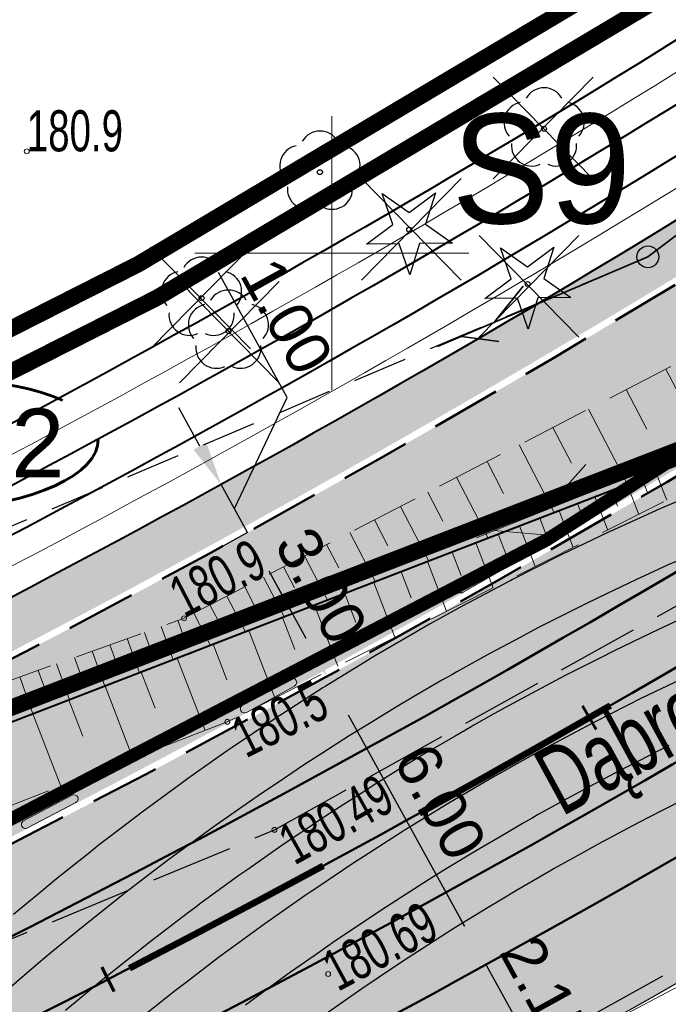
# Model space of a CAD drawing. Header units: metres. Extents: x 7429064 to 7431133, y 5709479 to 5714472.
# Tile 22 of 176: x 7429294 to 7429306, y 5709686 to 5709704. Entities that reach past the tile are written whole.
import ezdxf
from ezdxf.enums import TextEntityAlignment as Align

# ---------------------------------------------------------------- set-up
doc = ezdxf.new("R2010")
doc.units = ezdxf.units.M
for name, pattern in [('1', [0]), ('12', [3, 1, -1, 0, -1]), ('2_BUBZ02', [1.75, 1.25, -0.5]), ('2_KTCR01', [1.5, 1, -0.5]), ('2_KTJZ01', [2, 1.5, -0.5]), ('3_1', [0]), ('3_BUBZ02', [1.75, 1.25, -0.5]), ('3_BUBZ02G', [1.75, 1.25, -0.5]), ('3_KTJZ01', [2, 1.5, -0.5]), ('4_1', [0]), ('4_BUBZ02', [1.75, 1.25, -0.5]), ('4_BUBZ02G', [1.75, 1.25, -0.5]), ('4_SUPW_01', [0]), ('7_1', [0]), ('7_SUPW_01', [0]), ('8_SUPT_01', [0]), ('ACAD_ISO03W100', [30, 12, -18]), ('CENTER2', [1.125, 0.75, -0.125, 0.125, -0.125]), ('DASHED', [19.05, 12.7, -6.35]), ('HIDDEN', [0.375, 0.25, -0.125])]:
    doc.linetypes.add(name, pattern=pattern)
for name, color, linetype, lineweight in [('#proj słupy', 1, 'Continuous', 30), ('#proj. światłowód', 1, '2_KTCR01', 18), ('__AMprojkantech', 20, 'DASHED', 35), ('_D_7_PAS DROGOWY-LINIA ROZGR TEREN INW', 222, 'HIDDEN', 50), ('_D_7_PAS DROGOWY_PODZIAL', 1, 'Continuous', 50), ('_D_7_TEREN NIEZBEDNY DLA OB_BUD', 252, 'HIDDEN', 50), ('_D_8_Wymiary', 7, 'Continuous', 20), ('_D_KN_podzial', 1, 'Continuous', 30), ('_skarpy', 84, 'Continuous', 40), ('_wycinka_ZUDP', 1, 'Continuous', 30), ('BUBZ_L_1', 252, '2_BUBZ02', 18), ('BUBZ_L_1_a', 252, '4_BUBZ02', 18), ('D_1_KOCIE OCZKA', 7, 'Continuous', 50), ('D_1_LINIA_KRAWĘŻNIK_BET_20_30 WYN 12 CM - III', 7, 'Continuous', 50), ('DZIAŁKI_ZRID', 5, 'ACAD_ISO03W100', 60), ('gaPoziome', 7, 'Continuous', 30), ('GMINA_L_0', 252, '12', 35), ('KRAWĘŻNIK BETONOWY 12_25 WYN 0 CM', 250, 'DASHED', 50), ('KRZYZE_L_0', 252, '1', 18), ('KTJZ_L_0', 252, '2_KTJZ01', 30), ('KTUL_E_T_0', 252, 'Continuous', 25), ('RTPW_T_0', 252, 'Continuous', 15), ('RTPW_T_0_a', 252, 'Continuous', 15), ('RTPW_T_1', 252, 'Continuous', 15), ('skarpa', 82, 'ŚLADY', 20), ('SUPT_L_0_a', 252, '8_SUPT_01', 18), ('SUPW_L_0', 252, '4_SUPW_01', 18)]:
    doc.layers.add(name, color=color, linetype=linetype, lineweight=lineweight)
for name, color, linetype in [('_1_Mapa', 7, 'Continuous'), ('_1_X-REFY', 7, 'Continuous'), ('C-DROGI-SYTUACJA-ETYKIETY', 7, 'Continuous'), ('C-TEREN', 7, 'Continuous'), ('zzz.gaHSDomyslna', 7, 'Continuous')]:
    doc.layers.add(name, color=color, linetype=linetype)
doc.layers.add('_Brudnopis', color=22, linetype='Continuous', lineweight=50, plot=False)
doc.layers.add('D_1_LINIA_OBRZEŻE_BET_6x30cm - III', color=24, linetype='Continuous', lineweight=30, transparency=0.3)
for name, color, linetype, lineweight, true_color, transparency in [('D_2_HECZ_CHODNIK_KOSTKA', 7, 'Continuous', 0, 0xf7f588, 0.35), ('D_2_HECZ_JEZDNIA KR3- NOWA KONSTRUKCJA', 7, 'Continuous', 13, 0x99e6ff, 0.3), ('D_2_HECZ_JEZDNIA KR3- NOWA KONSTRUKCJA G4', 7, 'Continuous', 13, 0xbdbdbd, 0.3)]:
    doc.layers.add(name, color=color, linetype=linetype, lineweight=lineweight, true_color=true_color, transparency=transparency)
for name, color, linetype, lineweight, true_color in [('DZIALKA_L_0', 7, '1', 40, 0x008000), ('HECZ DROGI ROWEROWE', 7, 'Continuous', 13, 0xff8a8a), ('OBOP_T_0_a', 7, 'Continuous', 30, 0x008000), ('OBOP_T_1_a', 7, 'Continuous', 30, 0x008000)]:
    doc.layers.add(name, color=color, linetype=linetype, lineweight=lineweight, true_color=true_color)
doc.styles.add('GEO-INFO', font='arial.ttf')
doc.styles.add('major_arial', font='arial.ttf')
doc.linetypes.add('ŚLADY', pattern='A,3.81,[130,ltypeshp.shx,S=6.35,R=0,X=0,Y=0],3.81', length=7.62)
doc.dimstyles.new('major_500', dxfattribs={"dimtxt": 0.8, "dimasz": 0.8, "dimexe": 0.5, "dimexo": 1, "dimgap": 0.3, "dimtad": 1, "dimzin": 1, "dimdsep": 46, "dimtxsty": 'major_arial', "dimcen": 0, "dimse1": 1, "dimse2": 1, "dimaunit": 1, "dimadec": 1, "dimazin": 0, "dimtfac": 1, "dimtix": 1, "dimtmove": 0, "dimatfit": 3, "dimfxl": 2, "dimfxlon": 1, "dimtolj": 1, "dimarcsym": 0})

# ---------------------------------------------------------------- blocks, each defined once
blk = doc.blocks.new('*D52')
at = {"layer": '_D_8_Wymiary', "color": 0, "lineweight": -2, "transparency": 16777216}
for p, q in [((7429298.46, 5709694.904), (7429298.022, 5709694.663)), ((7429298.846, 5709694.204), (7429299.522, 5709692.978)), ((7429299.908, 5709692.277), (7429299.471, 5709692.036))]:
    blk.add_line(p, q, dxfattribs=at)
at = {"layer": '_D_8_Wymiary', "color": 0, "transparency": 16777216}
for points in [[(7429298.963, 5709694.268), (7429298.729, 5709694.139), (7429298.46, 5709694.904)], [(7429299.639, 5709693.042), (7429299.405, 5709692.914), (7429299.908, 5709692.277)]]:
    blk.add_solid(points, dxfattribs=at)
at = {"layer": 'Defpoints', "color": 0, "transparency": 16777216}
for p in [(7429298.533, 5709694.945), (7429300.207, 5709692.442), (7429299.908, 5709692.277)]:
    blk.add_point(p, dxfattribs=at)
at = {"layer": '_D_8_Wymiary', "color": 0, "transparency": 16777216, "insert": (7429299.805, 5709693.933), "char_height": 0.8, "attachment_point": 5, "rotation": 298.8745, "style": 'major_arial'}
blk.add_mtext('\\A1;3.00', dxfattribs=at)
blk = doc.blocks.new('*D53')
at = {"layer": '_D_8_Wymiary', "color": 0, "lineweight": -2, "transparency": 16777216}
for p, q in [((7429299.908, 5709692.277), (7429299.471, 5709692.036)), ((7429300.295, 5709691.577), (7429302.419, 5709687.724)), ((7429302.806, 5709687.024), (7429302.368, 5709686.782))]:
    blk.add_line(p, q, dxfattribs=at)
at = {"layer": '_D_8_Wymiary', "color": 0, "transparency": 16777216}
for points in [[(7429300.411, 5709691.641), (7429300.178, 5709691.512), (7429299.908, 5709692.277)], [(7429302.536, 5709687.789), (7429302.302, 5709687.66), (7429302.806, 5709687.024)]]:
    blk.add_solid(points, dxfattribs=at)
at = {"layer": 'Defpoints', "color": 0, "transparency": 16777216}
for p in [(7429300.207, 5709692.442), (7429303.344, 5709687.321), (7429302.806, 5709687.024)]:
    blk.add_point(p, dxfattribs=at)
at = {"layer": '_D_8_Wymiary', "color": 0, "transparency": 16777216, "insert": (7429301.977, 5709689.993), "char_height": 0.8, "attachment_point": 5, "rotation": 298.8745, "style": 'major_arial'}
blk.add_mtext('\\A1;6.00', dxfattribs=at)
blk = doc.blocks.new('*D54')
at = {"layer": '_D_8_Wymiary', "color": 0, "lineweight": -2, "transparency": 16777216}
for p, q in [((7429302.419, 5709687.724), (7429302.033, 5709688.425)), ((7429302.806, 5709687.024), (7429302.368, 5709686.782)), ((7429302.806, 5709687.024), (7429303.771, 5709685.272)), ((7429303.771, 5709685.272), (7429303.334, 5709685.031)), ((7429304.158, 5709684.572), (7429304.544, 5709683.871))]:
    blk.add_line(p, q, dxfattribs=at)
at = {"layer": '_D_8_Wymiary', "color": 0, "transparency": 16777216}
for points in [[(7429302.536, 5709687.789), (7429302.302, 5709687.66), (7429302.806, 5709687.024)], [(7429304.275, 5709684.636), (7429304.041, 5709684.507), (7429303.771, 5709685.272)]]:
    blk.add_solid(points, dxfattribs=at)
at = {"layer": 'Defpoints', "color": 0, "transparency": 16777216}
for p in [(7429303.344, 5709687.321), (7429304.163, 5709685.488), (7429303.771, 5709685.272)]:
    blk.add_point(p, dxfattribs=at)
at = {"layer": '_D_8_Wymiary', "color": 0, "transparency": 16777216, "insert": (7429303.909, 5709686.49), "char_height": 0.8, "attachment_point": 5, "rotation": 298.8745, "style": 'major_arial'}
blk.add_mtext('\\A1;2.15', dxfattribs=at)
blk = doc.blocks.new('A$C59100B2D')
at = {"layer": '_wycinka_ZUDP'}
for points in [[(0.701, -0.713), (-0.701, 0.713)], [(-0.7, -0.713), (0.701, 0.713)]]:
    blk.add_lwpolyline(points, dxfattribs=at)
blk = doc.blocks.new('*D87')
at = {"layer": '_D_8_Wymiary', "color": 0, "lineweight": -2, "transparency": 16777216}
for p, q in [((7429299.182, 5709697.371), (7429297.926, 5709699.648)), ((7429298.218, 5709695.342), (7429299.182, 5709697.371)), ((7429297.591, 5709696.481), (7429297.204, 5709697.181)), ((7429297.977, 5709695.78), (7429298.415, 5709696.022)), ((7429298.46, 5709694.904), (7429297.977, 5709695.78)), ((7429298.46, 5709694.904), (7429297.977, 5709695.78)), ((7429298.46, 5709694.904), (7429298.022, 5709694.663)), ((7429298.846, 5709694.204), (7429299.232, 5709693.503))]:
    blk.add_line(p, q, dxfattribs=at)
at = {"layer": '_D_8_Wymiary', "color": 0, "transparency": 16777216}
for points in [[(7429297.707, 5709696.545), (7429297.474, 5709696.416), (7429297.977, 5709695.78)], [(7429298.963, 5709694.268), (7429298.729, 5709694.139), (7429298.46, 5709694.904)]]:
    blk.add_solid(points, dxfattribs=at)
at = {"layer": 'Defpoints', "color": 0, "transparency": 16777216}
for p in [(7429297.929, 5709695.754), (7429297.977, 5709695.78), (7429298.533, 5709694.945)]:
    blk.add_point(p, dxfattribs=at)
at = {"layer": '_D_8_Wymiary', "color": 0, "transparency": 16777216, "insert": (7429299.174, 5709698.852), "char_height": 0.8, "attachment_point": 5, "rotation": 298.8745, "style": 'major_arial'}
blk.add_mtext('\\A1;1.00', dxfattribs=at)
blk = doc.blocks.new('3_RTPW01')
at = {"linetype": 'Continuous'}
blk.add_circle((0, 0), 0.045, dxfattribs=at)
blk = doc.blocks.new('3_RTPW02')
at = {"linetype": 'Continuous'}
blk.add_circle((0, 0), 0.045, dxfattribs=at)
blk = doc.blocks.new('4_OBOP02_01')
at = {"linetype": 'Continuous'}
blk.add_circle((0, 0), 0.045, dxfattribs=at)
for centre, start, end in [((0, 0.375), 30.1401, 149.8599), ((-0.357, 0.116), 102.1445, 221.86), ((0.357, 0.116), 318.14, 77.8555), ((-0.22, -0.303), 174.1482, 293.8542), ((0.22, -0.303), 246.1458, 5.8518)]:
    blk.add_arc(centre, 0.375, start, end, dxfattribs=at)
blk = doc.blocks.new('4_OBOP01_01')
at = {"linetype": 'Continuous'}
for p, q in [((-0.3012, 0.09375), (-0.4937, 0.6621)), ((-0.4937, 0.6621), (-0.0039, 0.31545)), ((-0.0039, 0.31545), (0.4771, 0.67415)), ((0.4771, 0.67415), (0.2988, 0.1012)), ((-0.78225, -0.26495), (-0.3012, 0.09375)), ((0.2988, 0.1012), (0.7886, -0.24545)), ((-0.18225, -0.2575), (-0.78225, -0.26495)), ((0.01025, -0.82585), (-0.18225, -0.2575)), ((0.1886, -0.2529), (0.01025, -0.82585)), ((0.7886, -0.24545), (0.1886, -0.2529))]:
    blk.add_line(p, q, dxfattribs=at)
blk.add_circle((0, 0), 0.045, dxfattribs=at)
blk = doc.blocks.new('4_RTPW01')
at = {"linetype": 'Continuous'}
blk.add_circle((0, 0), 0.045, dxfattribs=at)
blk = doc.blocks.new('X-ref_MDCP_Szara')
at = {"layer": 'BUBZ_L_1', "linetype": '3_BUBZ02'}
for p, q in [((7429310.74, 5709697.83), (7429298.09, 5709691.45)), ((7429298.09, 5709691.45), (7429284.33, 5709686.14))]:
    blk.add_line(p, q, dxfattribs=at)
at = {"layer": 'BUBZ_L_1', "linetype": '3_BUBZ02G'}
blk.add_line((7429284.02, 5709687.53), (7429307.84, 5709696.73), dxfattribs=at)
at = {"layer": 'BUBZ_L_1', "linetype": '3_1'}
for p, q in [((7429305.919, 5709695.988), (7429306.11, 5709695.495)), ((7429305.386, 5709695.782), (7429305.597, 5709695.236)), ((7429305.659, 5709695.888), (7429305.76, 5709695.628)), ((7429305.099, 5709695.671), (7429305.21, 5709695.384)), ((7429304.479, 5709695.432), (7429304.602, 5709695.114)), ((7429304.797, 5709695.555), (7429305.031, 5709694.95)), ((7429304.145, 5709695.303), (7429304.403, 5709694.634)), ((7429303.423, 5709695.024), (7429303.709, 5709694.284)), ((7429303.793, 5709695.167), (7429303.929, 5709694.815)), ((7429303.034, 5709694.874), (7429303.184, 5709694.484)), ((7429302.624, 5709694.715), (7429302.941, 5709693.896)), ((7429302.193, 5709694.549), (7429302.36, 5709694.118)), ((7429301.74, 5709694.374), (7429302.09, 5709693.467)), ((7429301.263, 5709694.19), (7429301.447, 5709693.713)), ((7429300.762, 5709693.996), (7429301.149, 5709692.993)), ((7429300.234, 5709693.792), (7429300.438, 5709693.265)), ((7429299.679, 5709693.578), (7429300.108, 5709692.468)), ((7429299.095, 5709693.352), (7429299.32, 5709692.768)), ((7429298.48, 5709693.115), (7429298.955, 5709691.886)), ((7429297.834, 5709692.865), (7429298.084, 5709692.219)), ((7429297.175, 5709692.611), (7429297.684, 5709691.293)), ((7429296.517, 5709692.357), (7429296.771, 5709691.698)), ((7429295.858, 5709692.102), (7429296.367, 5709690.785)), ((7429295.2, 5709691.848), (7429295.454, 5709691.189)), ((7429294.541, 5709691.594), (7429295.05, 5709690.277))]:
    blk.add_line(p, q, dxfattribs=at)
at = {"layer": 'BUBZ_L_1_a', "linetype": '4_BUBZ02G'}
for p, q in [((7429297.3, 5709693.34), (7429309.58, 5709699.69)), ((7429283.8, 5709688.52), (7429297.3, 5709693.34))]:
    blk.add_line(p, q, dxfattribs=at)
at = {"layer": 'BUBZ_L_1_a', "linetype": '4_1'}
for p, q in [((7429306.095, 5709697.888), (7429306.884, 5709696.361)), ((7429305.371, 5709697.513), (7429305.745, 5709696.79)), ((7429304.684, 5709697.158), (7429305.394, 5709695.785)), ((7429304.033, 5709696.822), (7429304.37, 5709696.171)), ((7429303.416, 5709696.503), (7429304.055, 5709695.268)), ((7429302.831, 5709696.2), (7429303.133, 5709695.614)), ((7429302.275, 5709695.913), (7429302.85, 5709694.803)), ((7429301.749, 5709695.641), (7429302.021, 5709695.114)), ((7429301.25, 5709695.382), (7429301.766, 5709694.384)), ((7429300.776, 5709695.138), (7429301.021, 5709694.664)), ((7429300.328, 5709694.906), (7429300.792, 5709694.008)), ((7429299.902, 5709694.685), (7429300.122, 5709694.26)), ((7429299.498, 5709694.477), (7429299.916, 5709693.669)), ((7429299.115, 5709694.279), (7429299.313, 5709693.896)), ((7429298.752, 5709694.091), (7429299.128, 5709693.365)), ((7429298.408, 5709693.913), (7429298.586, 5709693.569)), ((7429298.082, 5709693.744), (7429298.419, 5709693.091)), ((7429297.479, 5709693.432), (7429297.782, 5709692.845)), ((7429297.772, 5709693.584), (7429297.932, 5709693.275)), ((7429297.189, 5709693.3), (7429297.296, 5709693)), ((7429296.576, 5709693.081), (7429296.686, 5709692.773)), ((7429296.884, 5709693.192), (7429297.102, 5709692.582)), ((7429296.263, 5709692.97), (7429296.486, 5709692.345)), ((7429295.626, 5709692.742), (7429295.855, 5709692.101)), ((7429295.947, 5709692.857), (7429296.06, 5709692.54)), ((7429294.972, 5709692.509), (7429295.207, 5709691.851)), ((7429295.301, 5709692.626), (7429295.417, 5709692.301)), ((7429294.639, 5709692.39), (7429294.758, 5709692.056)), ((7429294.301, 5709692.269), (7429294.542, 5709691.594))]:
    blk.add_line(p, q, dxfattribs=at)
at = {"layer": 'BUBZ_L_1_a', "linetype": '4_BUBZ02'}
blk.add_line((7429284.02, 5709687.53), (7429307.84, 5709696.73), dxfattribs=at)
at = {"layer": 'DZIALKA_L_0', "linetype": '1'}
blk.add_line((7429307.84, 5709696.73), (7429130.469, 5709628.223), dxfattribs=at)
at = {"layer": 'GMINA_L_0', "linetype": '12'}
blk.add_line((7429100.731, 5709616.737), (7429307.84, 5709696.73), dxfattribs=at)
at = {"layer": 'KRZYZE_L_0', "linetype": '1'}
for p, q in [((7429300, 5709697.5), (7429300, 5709702.5)), ((7429297.5, 5709700), (7429302.5, 5709700))]:
    blk.add_line(p, q, dxfattribs=at)
at = {"layer": 'KTJZ_L_0', "linetype": '3_KTJZ01'}
for p, q in [((7429298.95, 5709689.48), (7429311.67, 5709696.57)), ((7429314.78, 5709691.65), (7429301.05, 5709684.05)), ((7429285.66, 5709683.98), (7429298.95, 5709689.48))]:
    blk.add_line(p, q, dxfattribs=at)
at = {"layer": 'SUPT_L_0_a', "linetype": '8_SUPT_01'}
for p, q in [((7429302.636, 5709694.809), (7429307.278, 5709696.667)), ((7429303.889, 5709695.311), (7429304.632, 5709696.147)), ((7429302.961, 5709694.939), (7429304.075, 5709694.847))]:
    blk.add_line(p, q, dxfattribs=at)
at = {"layer": 'SUPW_L_0', "linetype": '7_SUPW_01'}
blk.add_line((7429301.73, 5709684.21), (7429311.72, 5709689.46), dxfattribs=at)
at = {"layer": 'SUPW_L_0', "linetype": '7_1'}
blk.add_line((7429301.73, 5709684.21), (7429311.72, 5709689.46), dxfattribs=at)
at = {"layer": 'OBOP_T_0_a'}
for p in [(7429301.41, 5709700.43), (7429303.57, 5709699.44)]:
    blk.add_blockref('4_OBOP01_01', p, dxfattribs=at)
at = {"layer": 'OBOP_T_1_a'}
for p in [(7429303.87, 5709702.27), (7429299.78, 5709701.48), (7429297.62, 5709699.18), (7429298.11, 5709698.58)]:
    blk.add_blockref('4_OBOP02_01', p, dxfattribs=at)
at = {"layer": 'RTPW_T_0'}
blk.add_blockref('3_RTPW01', (7429298.09, 5709691.45), dxfattribs=at)
at = {"layer": 'RTPW_T_0_a'}
for p in [(7429294.43, 5709701.86), (7429297.3, 5709693.34)]:
    blk.add_blockref('4_RTPW01', p, dxfattribs=at)
at = {"layer": 'RTPW_T_1'}
for p in [(7429298.95, 5709689.48), (7429299.93, 5709686.85)]:
    blk.add_blockref('3_RTPW02', p, dxfattribs=at)
at = {"layer": 'KTUL_E_T_0', "width": 0.7}
blk.add_text('Dąbrowska', height=1.25, rotation=28.6105, dxfattribs=at).set_placement((7429306.538, 5709691.528), align=Align.MIDDLE)
at = {"layer": 'RTPW_T_0', "width": 0.7}
blk.add_text('180.5', height=0.75, rotation=26.764, dxfattribs=at).set_placement((7429298.09, 5709691.45), align=Align.TOP_LEFT)
at = {"layer": 'RTPW_T_0_a', "width": 0.7}
blk.add_text('180.9', height=0.75, dxfattribs=at).set_placement((7429294.43, 5709701.86))
blk.add_text('180.9', height=0.75, rotation=27.3435, dxfattribs=at).set_placement((7429297.3, 5709693.34))
at = {"layer": 'RTPW_T_1', "width": 0.7}
blk.add_text('180.49', height=0.75, rotation=29.1348, dxfattribs=at).set_placement((7429298.95, 5709689.48), align=Align.TOP_LEFT)
blk.add_text('180.69', height=0.75, rotation=28.2754, dxfattribs=at).set_placement((7429299.93, 5709686.85), align=Align.MIDDLE_LEFT)
blk = doc.blocks.new('#LEWO')
at = {"layer": '__AMprojkantech', "linetype": '1'}
for p, q in [((-2.31, 0.414), (-3.074, 0.002)), ((-0.005, 0.005), (-4.177, 0.018)), ((-3.116, -0.339), (-3.744, 0.033))]:
    blk.add_line(p, q, dxfattribs=at)
blk = doc.blocks.new('#PRAWO')
at = {"layer": '__AMprojkantech', "linetype": '1'}
for p, q in [((3.153, 1.559, 0.002), (3.783, 1.189, 0.002)), ((0.045, 1.201, 0.002), (4.216, 1.206, 0.002)), ((2.351, 0.802, 0.002), (3.113, 1.217, 0.002))]:
    blk.add_line(p, q, dxfattribs=at)
blk = doc.blocks.new('X-ref_Oświetlenie i teletechnika')
at = {"layer": '#proj słupy', "linetype": '1', "lineweight": 30}
blk.add_circle((7429305.765, 5709699.935), 0.2, dxfattribs=at)
at = {"layer": '#proj. światłowód', "lineweight": 30, "flags": 128}
blk.add_lwpolyline([(7429617.95, 5709967.85), (7429611.163, 5709956.371), (7429573.165, 5709923.859), (7429535.247, 5709891.397), (7429497.339, 5709858.957), (7429459.29, 5709826.673), (7429421.225, 5709794.375), (7429383.144, 5709762.063), (7429345.12, 5709729.801), (7429305.765, 5709699.935), (7429266.407, 5709683.285), (7429226.48, 5709664.88)], dxfattribs=at)
at = {"layer": '#proj słupy', "lineweight": 30}
for name, p, rotation in [('#PRAWO', (7429306.456, 5709698.951, -0.002), 37.23057157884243), ('#LEWO', (7429305.772, 5709699.935), 23.26027053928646)]:
    blk.add_blockref(name, p, dxfattribs=dict(at, rotation=rotation))
at = {"layer": '#proj słupy', "color": 0, "linetype": 'Continuous', "lineweight": 40, "insert": (7429302.186, 5709702.546), "char_height": 2, "attachment_point": 1}
blk.add_mtext_dynamic_manual_height_columns('S9', width=2.28781, gutter_width=1, heights=[0], dxfattribs=at)
blk = doc.blocks.new('*U273')
at = {"layer": 'zzz.gaHSDomyslna', "color": 140}
for points in [[(16.095, 8.047, 0.12, 0.12, 0.004545), (19.579, 10.013, 0.12, 0.12, 0)], [(10.804, 5.219, 0.12, 0.12, 0.004545), (14.34, 7.089, 0.12, 0.12, 0)]]:
    blk.add_lwpolyline(points, format="xyseb", dxfattribs=at)
blk = doc.blocks.new('*U212')
at = {"layer": 'zzz.gaHSDomyslna', "color": 140}
blk.add_lwpolyline([(0, 0, 0.24, 0.24, 0.067069), (48.758, 31.23, 0.24, 0.24, 0), (144.584, 112.538, 0.24, 0.24, 0)], format="xyseb", dxfattribs=at)
blk = doc.blocks.new('spearator')
at = {"layer": 'D_1_KOCIE OCZKA'}
h = blk.add_hatch(color=12, dxfattribs=at)
h.dxf.hatch_style = 1
edge = h.paths.add_edge_path()
edge.add_line((7429810.877, 5710121.625), (7429811.641, 5710122.271))
edge.add_arc((7429811.592, 5710122.328), 0.075, 310.2315, 490.2315)
edge.add_line((7429811.544, 5710122.386), (7429810.781, 5710121.74))
edge.add_arc((7429810.829, 5710121.683), 0.075, 130.2315, 310.2315)
at = {"layer": 'D_1_KOCIE OCZKA', "lineweight": 18, "flags": 128}
blk.add_lwpolyline([(7429810.877, 5710121.625), (7429811.641, 5710122.271, 1), (7429811.544, 5710122.386), (7429810.781, 5710121.74, 1)], format="xyb", close=True, dxfattribs=at)
blk = doc.blocks.new('X-ref_SOR')
at = {"layer": 'D_1_KOCIE OCZKA'}
for p, rotation in [((-883388.062, 1384563.066), 349.9443754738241), ((-984540.398, 1584780.151), 348.5727613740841), ((-1070120.868, 1764120.093), 347.357719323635)]:
    blk.add_blockref('spearator', p, dxfattribs=dict(at, rotation=rotation))
at = {"layer": 'gaPoziome'}
for name, p in [('*U212', (7429286.754, 5709685.827)), ('*U273', (7429285.501, 5709681.735))]:
    blk.add_blockref(name, p, dxfattribs=at)
blk = doc.blocks.new('x-ref_warstwice')
at = {"layer": 'C-TEREN', "color": 46, "linetype": 'Continuous', "lineweight": 30}
for p, q in [((7429306.858, 5709695.709, 180.7), (7429306.056, 5709695.365, 180.7)), ((7429305.905, 5709695.299, 180.7), (7429305.626, 5709695.175, 180.7)), ((7429305.942, 5709695.316, 180.7), (7429305.905, 5709695.299, 180.7)), ((7429306.056, 5709695.365, 180.7), (7429305.942, 5709695.316, 180.7)), ((7429305.626, 5709695.175, 180.7), (7429305.088, 5709694.928, 180.7)), ((7429305.037, 5709694.905, 180.7), (7429304.196, 5709694.502, 180.7)), ((7429305.088, 5709694.928, 180.7), (7429305.037, 5709694.905, 180.7)), ((7429304.196, 5709694.502, 180.7), (7429304.144, 5709694.477, 180.7)), ((7429304.144, 5709694.477, 180.7), (7429303.296, 5709694.049, 180.7)), ((7429303.228, 5709694.014, 180.7), (7429302.39, 5709693.568, 180.7)), ((7429303.262, 5709694.031, 180.7), (7429303.228, 5709694.014, 180.7)), ((7429303.296, 5709694.049, 180.7), (7429303.262, 5709694.031, 180.7)), ((7429302.373, 5709693.559, 180.7), (7429301.789, 5709693.236, 180.7)), ((7429302.39, 5709693.568, 180.7), (7429302.373, 5709693.559, 180.7)), ((7429301.782, 5709693.232, 180.7), (7429301.528, 5709693.088, 180.7)), ((7429301.789, 5709693.236, 180.7), (7429301.782, 5709693.232, 180.7)), ((7429301.528, 5709693.088, 180.7), (7429300.705, 5709692.605, 180.7)), ((7429300.676, 5709692.589, 180.7), (7429299.875, 5709692.097, 180.7)), ((7429300.705, 5709692.605, 180.7), (7429300.676, 5709692.589, 180.7)), ((7429299.834, 5709692.072, 180.7), (7429299.061, 5709691.575, 180.7)), ((7429299.875, 5709692.097, 180.7), (7429299.834, 5709692.072, 180.7)), ((7429298.94, 5709691.496, 180.7), (7429298.178, 5709690.984, 180.7)), ((7429299.002, 5709691.537, 180.7), (7429298.94, 5709691.496, 180.7)), ((7429299.061, 5709691.575, 180.7), (7429299.002, 5709691.537, 180.7)), ((7429298.09, 5709690.922, 180.7), (7429297.364, 5709690.412, 180.7)), ((7429298.178, 5709690.984, 180.7), (7429298.09, 5709690.922, 180.7)), ((7429297.364, 5709690.412, 180.7), (7429297.241, 5709690.322, 180.7)), ((7429297.241, 5709690.322, 180.7), (7429296.558, 5709689.821, 180.7)), ((7429296.558, 5709689.821, 180.7), (7429295.95, 5709689.356, 180.7)), ((7429295.95, 5709689.356, 180.7), (7429295.76, 5709689.212, 180.7)), ((7429295.76, 5709689.212, 180.7), (7429295.548, 5709689.044, 180.7)), ((7429295.548, 5709689.044, 180.7), (7429294.97, 5709688.583, 180.7)), ((7429294.97, 5709688.583, 180.7), (7429294.703, 5709688.363, 180.7)), ((7429294.703, 5709688.363, 180.7), (7429294.188, 5709687.936, 180.7))]:
    blk.add_line(p, q, dxfattribs=at)
at = {"layer": 'C-TEREN', "color": 42, "linetype": 'HIDDEN', "lineweight": 25, "ltscale": 10}
for points, elevation in [([(7429306.309, 5709694.391), (7429306.134, 5709694.313), (7429305.796, 5709694.158), (7429305.543, 5709694.042), (7429305.007, 5709693.785), (7429304.646, 5709693.612), (7429304.097, 5709693.335), (7429303.759, 5709693.164), (7429303.434, 5709692.991), (7429302.883, 5709692.699), (7429302.664, 5709692.577), (7429302.28, 5709692.365), (7429302.185, 5709692.311), (7429302.018, 5709692.216), (7429301.476, 5709691.898), (7429301.162, 5709691.715), (7429300.637, 5709691.392), (7429300.316, 5709691.196), (7429299.813, 5709690.873), (7429299.479, 5709690.658), (7429299.131, 5709690.425), (7429298.652, 5709690.103), (7429298.277, 5709689.84), (7429297.833, 5709689.529), (7429297.425, 5709689.23), (7429297.023, 5709688.936), (7429296.666, 5709688.663), (7429296.222, 5709688.325), (7429295.725, 5709687.931), (7429295.428, 5709687.694), (7429294.877, 5709687.24), (7429294.642, 5709687.045), (7429294.029, 5709686.519)], 180.72), ([(7429306.504, 5709693.389), (7429306.048, 5709693.179), (7429305.819, 5709693.069), (7429305.147, 5709692.746), (7429304.898, 5709692.621), (7429304.257, 5709692.296), (7429303.64, 5709691.969), (7429303.377, 5709691.829), (7429302.955, 5709691.595), (7429302.771, 5709691.493), (7429302.587, 5709691.389), (7429302.507, 5709691.344), (7429302.248, 5709691.192), (7429301.648, 5709690.84), (7429301.399, 5709690.688), (7429300.798, 5709690.319), (7429300.566, 5709690.17), (7429299.957, 5709689.78), (7429299.321, 5709689.354), (7429299.126, 5709689.222), (7429298.464, 5709688.759), (7429298.303, 5709688.646), (7429297.609, 5709688.139), (7429297.489, 5709688.051), (7429297.382, 5709687.97), (7429296.683, 5709687.437), (7429295.902, 5709686.818), (7429295.885, 5709686.805), (7429295.67, 5709686.627), (7429295.135, 5709686.186)], 180.74), ([(7429306.48, 5709692.28), (7429305.648, 5709691.881), (7429304.789, 5709691.447), (7429304.754, 5709691.429), (7429303.896, 5709690.973), (7429303.87, 5709690.959), (7429303.853, 5709690.95), (7429303.262, 5709690.622), (7429303.255, 5709690.618), (7429302.997, 5709690.472), (7429302.974, 5709690.458), (7429302.133, 5709689.966), (7429301.32, 5709689.468), (7429301.279, 5709689.443), (7429300.495, 5709688.94), (7429300.435, 5709688.901), (7429299.684, 5709688.398), (7429299.599, 5709688.341), (7429299.509, 5709688.279), (7429298.773, 5709687.763), (7429298.106, 5709687.276), (7429297.955, 5709687.166), (7429297.337, 5709686.696), (7429297.145, 5709686.55), (7429296.582, 5709686.104)], 180.76), ([(7429306.15, 5709691.016), (7429305.594, 5709690.735), (7429305.252, 5709690.562), (7429304.691, 5709690.263), (7429304.364, 5709690.089), (7429304.142, 5709689.966), (7429303.753, 5709689.751), (7429303.656, 5709689.696), (7429303.486, 5709689.6), (7429303.17, 5709689.414), (7429302.619, 5709689.092), (7429302.086, 5709688.766), (7429301.761, 5709688.567), (7429301.251, 5709688.239), (7429300.912, 5709688.023), (7429300.431, 5709687.7), (7429300.073, 5709687.461), (7429299.692, 5709687.195), (7429299.242, 5709686.88), (7429298.835, 5709686.583), (7429298.42, 5709686.281)], 180.78)]:
    blk.add_lwpolyline(points, dxfattribs=dict(at, elevation=elevation))
at = {"layer": 'C-TEREN', "color": 46, "linetype": 'Continuous', "lineweight": 30, "elevation": 180.8}
blk.add_lwpolyline([(7429306.399, 5709690.023), (7429305.749, 5709689.694), (7429305.486, 5709689.554), (7429304.858, 5709689.22), (7429304.43, 5709688.983), (7429304.243, 5709688.879), (7429304.057, 5709688.774), (7429303.976, 5709688.728), (7429303.366, 5709688.371), (7429303.105, 5709688.218), (7429302.852, 5709688.063), (7429302.243, 5709687.69), (7429302.007, 5709687.539), (7429301.39, 5709687.144), (7429301.178, 5709687.002), (7429300.547, 5709686.58), (7429299.876, 5709686.112)], dxfattribs=at)
blk = doc.blocks.new('AeccTickLine')
at = {"color": 0, "linetype": 'ByBlock', "lineweight": -2}
blk.add_line((0, 1), (0, -1), dxfattribs=at)
blk = doc.blocks.new('OŚ_Dąbrowskiego_1')
at = {"layer": '_D_8_Wymiary', "color": 1, "linetype": 'CENTER2', "lineweight": 35, "flags": 128}
blk.add_lwpolyline([(7429230.998, 5709660.664), (7429273.145, 5709676.622, 0.085629), (7429337.582, 5709714.618), (7429502.301, 5709854.381), (7429714.669, 5710036.139), (7429868.111, 5710165.952)], format="xyb", dxfattribs=at)
at = {"layer": 'C-DROGI-SYTUACJA-ETYKIETY', "color": 7, "linetype": 'Continuous', "lineweight": 60, "xscale": 0.25, "yscale": 0.25, "zscale": 0.25}
for p, rotation in [((7429304.698, 5709691.528), 29.83523097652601), ((7429295.913, 5709686.751), 27.23087736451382)]:
    blk.add_blockref('AeccTickLine', p, dxfattribs=dict(at, rotation=rotation))

msp = doc.modelspace()

# ---------------------------------------------------------------- hatches: boundary and pattern name
at = {"layer": 'D_2_HECZ_CHODNIK_KOSTKA', "transparency": 33554585}
h = msp.add_hatch(color=256, dxfattribs=at)
h.dxf.hatch_style = 1
edge = h.paths.add_edge_path()
edge.add_line((7429397.755, 5709761.543), (7429398.682, 5709762.329))
edge.add_arc((7429400.893, 5709757.845), 5, 116.2446, 130.3144)
edge.add_line((7429397.658, 5709761.657), (7429354.505, 5709725.042))
edge.add_line((7429354.505, 5709725.042), (7429339.523, 5709712.33))
edge.add_arc((7429194.822, 5709882.942), 223.711, 294.66533, 310.3021, ccw=False)
edge.add_arc((7429290.685, 5709674.19), 6, 114.6653, 169.481)
edge.add_line((7429284.786, 5709675.285), (7429285.343, 5709675.497))
edge.add_arc((7429290.685, 5709674.19), 5.5, 114.6653, 166.2461, ccw=False)
edge.add_line((7429288.39, 5709679.188), (7429288.635, 5709678.64))
edge.add_arc((7429290.685, 5709674.19), 4.9, 114.7369, 161.2456)
edge.add_line((7429286.045, 5709675.765), (7429287.318, 5709676.25))
edge.add_line((7429287.318, 5709676.25), (7429289.254, 5709677.949))
edge.add_arc((7429195.246, 5709882.369), 225, 294.69669, 310.31443)
edge.add_line((7429340.817, 5709710.805), (7429355.799, 5709723.517))
edge.add_line((7429355.799, 5709723.517), (7429398.725, 5709759.94))
edge.add_line((7429398.725, 5709759.94), (7429403.432, 5709761.977))
edge.add_arc((7429400.893, 5709757.845), 4.85, 58.4217, 130.3144)
at = {"layer": 'D_2_HECZ_JEZDNIA KR3- NOWA KONSTRUKCJA'}
h = msp.add_hatch(color=256, dxfattribs=at)
h.dxf.hatch_style = 1
edge = h.paths.add_edge_path()
edge.add_arc((7429610.557, 5709990.469), 30, 310.559, 314.2935)
edge.add_arc((7429610.557, 5709990.469), 30, 314.2935, 325.3941)
edge.add_line((7429635.249, 5709973.431), (7429635.899, 5709972.672))
edge.add_line((7429635.899, 5709972.672), (7429667.702, 5709999.89))
edge.add_line((7429667.702, 5709999.89), (7429675.246, 5710006.347))
edge.add_line((7429675.246, 5710006.347), (7429712.724, 5710038.423))
edge.add_line((7429712.724, 5710038.423), (7429823.828, 5710132.378))
edge.add_line((7429823.828, 5710132.378), (7429834.316, 5710141.377))
edge.add_line((7429834.316, 5710141.377), (7429846.156, 5710151.524))
edge.add_line((7429846.156, 5710151.524), (7429850.099, 5710146.734))
edge.add_line((7429850.099, 5710146.734), (7429838.187, 5710136.85))
edge.add_line((7429838.187, 5710136.85), (7429827.698, 5710127.833))
edge.add_line((7429827.698, 5710127.833), (7429716.613, 5710033.854))
edge.add_line((7429716.613, 5710033.854), (7429633.474, 5709962.699))
edge.add_arc((7429636.726, 5709958.9), 5, 130.559, 193.2571)
edge.add_line((7429631.859, 5709957.753), (7429636.051, 5709939.958))
edge.add_line((7429636.051, 5709939.958), (7429630.653, 5709938.888))
edge.add_line((7429630.653, 5709938.888), (7429629.491, 5709943.821))
edge.add_arc((7429623.651, 5709942.445), 6, 13.2571, 130.559)
edge.add_line((7429619.749, 5709947.003), (7429619.729, 5709946.986))
edge.add_line((7429619.729, 5709946.986), (7429617.779, 5709949.265))
edge.add_line((7429617.779, 5709949.265), (7429606.383, 5709939.512))
edge.add_line((7429606.383, 5709939.512), (7429594.274, 5709929.149))
edge.add_line((7429594.274, 5709929.149), (7429594.825, 5709928.314))
edge.add_line((7429594.825, 5709928.314), (7429589.708, 5709924.935))
edge.add_arc((7429606.237, 5709899.9), 30, 123.434, 130.559)
edge.add_line((7429586.73, 5709922.692), (7429529.23, 5709873.48))
edge.add_line((7429529.23, 5709873.48), (7429502.179, 5709850.343))
edge.add_line((7429502.179, 5709850.343), (7429339.523, 5709712.33))
edge.add_arc((7429194.822, 5709882.942), 223.711, 294.66533, 310.3021, ccw=False)
edge.add_arc((7429190.304, 5709894.737), 236.317, 290.79615, 294.46753, ccw=False)
edge.add_line((7429274.207, 5709673.816), (7429245.41, 5709663.13))
edge.add_line((7429245.41, 5709663.13), (7429242.106, 5709661.907))
edge.add_line((7429242.106, 5709661.907), (7429240.354, 5709666.717))
edge.add_line((7429240.354, 5709666.717), (7429244.254, 5709668.201))
edge.add_line((7429244.254, 5709668.201), (7429272.082, 5709679.428))
edge.add_arc((7429195.246, 5709882.369), 217, 290.73736, 310.31443)
edge.add_line((7429335.641, 5709716.905), (7429500.355, 5709856.664))
edge.add_line((7429500.355, 5709856.664), (7429629.269, 5709966.997))
edge.add_line((7429629.269, 5709966.997), (7429630.064, 5709967.677))
at = {"layer": 'D_2_HECZ_JEZDNIA KR3- NOWA KONSTRUKCJA G4'}
h = msp.add_hatch(color=256, dxfattribs=at)
h.dxf.hatch_style = 1
edge = h.paths.add_edge_path()
edge.add_line((7429364.863, 5709745.792), (7429431.778, 5709802.569))
edge.add_line((7429431.778, 5709802.569), (7429431.696, 5709803.653))
edge.add_line((7429431.696, 5709803.653), (7429333.053, 5709719.955))
edge.add_arc((7429195.246, 5709882.369), 213, 294.72333, 310.31443, ccw=False)
edge.add_line((7429284.33, 5709688.893), (7429284.698, 5709688.094))
edge.add_arc((7429195.216, 5709882.43), 213.948, 294.72369, 310.31054)
edge.add_line((7429333.625, 5709719.284), (7429364.863, 5709745.792))
at = {"layer": 'HECZ DROGI ROWEROWE'}
h = msp.add_hatch(color=256, dxfattribs=at)
h.dxf.hatch_style = 1
edge = h.paths.add_edge_path()
edge.add_arc((7429796.82, 5710136.433), 20.404, 308.0322, 334.2528)
edge.add_arc((7429835.93, 5710116.897), 23.318, 143.7897, 152.7624, ccw=False)
edge.add_arc((7429839.325, 5710112.767), 28.527, 132.1511, 141.1238, ccw=False)
edge.add_line((7429820.181, 5710133.917), (7429834.124, 5710145.713))
edge.add_arc((7429837.354, 5710141.896), 5, 102.0154, 130.2315, ccw=False)
edge.add_line((7429836.313, 5710146.786), (7429842.063, 5710148.01))
edge.add_line((7429842.063, 5710148.01), (7429845.234, 5710150.73))
edge.add_line((7429845.234, 5710150.73), (7429843.045, 5710150.264))
edge.add_arc((7429842.629, 5710152.22), 2, 169.0596, 282.0154, ccw=False)
edge.add_line((7429840.665, 5710152.6), (7429846.908, 5710184.895))
edge.add_arc((7429848.38, 5710184.61), 1.5, 109.3988, 169.0596, ccw=False)
edge.add_line((7429847.882, 5710186.025), (7429848.854, 5710186.367))
edge.add_line((7429848.854, 5710186.367), (7429847.265, 5710191.424))
edge.add_line((7429847.265, 5710191.424), (7429846.903, 5710192.479))
edge.add_line((7429846.903, 5710192.479), (7429845.675, 5710198.449))
edge.add_arc((7429825.958, 5710195.082), 20.002, -10.9391, 9.6882, ccw=False)
edge.add_line((7429845.597, 5710191.287), (7429839.403, 5710159.242))
edge.add_arc((7429819.766, 5710163.038), 20, 310.2315, 349.0596, ccw=False)
edge.add_line((7429832.684, 5710147.769), (7429817.64, 5710135.042))
edge.add_arc((7429832.495, 5710117.483), 23, 130.2315, 151.7604)
edge.add_arc((7429794.613, 5710137.829), 20, 310.2315, 331.7604, ccw=False)
edge.add_line((7429807.531, 5710122.56), (7429710.78, 5710040.708))
edge.add_line((7429710.78, 5710040.708), (7429674.341, 5710009.522))
edge.add_arc((7429663.288, 5710022.437), 17, 303.434, 310.559, ccw=False)
edge.add_line((7429672.654, 5710008.25), (7429665.175, 5710003.312))
edge.add_arc((7429654.155, 5710020.002), 20, 287.2523, 303.434, ccw=False)
edge.add_line((7429660.087, 5710000.902), (7429655.396, 5709999.445))
edge.add_arc((7429662.069, 5709977.958), 22.5, 107.2523, 130.559)
edge.add_line((7429647.439, 5709995.052), (7429638.424, 5709987.337))
edge.add_arc((7429653.054, 5709970.242), 22.5, 130.559, 144.5953)
edge.add_line((7429634.715, 5709983.278), (7429621.962, 5709965.306))
edge.add_arc((7429606.364, 5709977.009), 19.5, 310.559, 323.1201, ccw=False)
edge.add_line((7429619.043, 5709962.194), (7429498.409, 5709858.948))
edge.add_line((7429498.409, 5709858.948), (7429409.747, 5709783.718))
edge.add_line((7429409.747, 5709783.718), (7429333.7, 5709719.193))
edge.add_arc((7429195.246, 5709882.369), 214, 294.99294, 310.31443, ccw=False)
edge.add_line((7429285.662, 5709688.408), (7429286.787, 5709685.755))
edge.add_arc((7429195.216, 5709882.43), 216.948, 294.96649, 310.31053)
edge.add_line((7429335.566, 5709716.997), (7429500.277, 5709856.756))
edge.add_line((7429500.277, 5709856.756), (7429621.38, 5709960.403))
edge.add_line((7429621.38, 5709960.403), (7429627.625, 5709965.748))
edge.add_line((7429627.625, 5709965.748), (7429629.904, 5709967.698))
edge.add_line((7429629.904, 5709967.698), (7429629.179, 5709968.529))
edge.add_arc((7429630.687, 5709969.843), 2, 144.5953, 221.0823, ccw=False)
edge.add_line((7429629.056, 5709971.002), (7429636.752, 5709981.829))
edge.add_arc((7429653.054, 5709970.242), 20, 130.559, 144.5953, ccw=False)
edge.add_line((7429640.049, 5709985.437), (7429649.631, 5709993.62))
edge.add_arc((7429662.069, 5709977.958), 20, 107.2523, 128.4533, ccw=False)
edge.add_line((7429656.137, 5709997.058), (7429665.185, 5709999.868))
edge.add_line((7429665.185, 5709999.868), (7429673.721, 5710005.504))
edge.add_arc((7429657.258, 5710030.439), 29.88, 303.434, 310.559)
edge.add_line((7429676.687, 5710007.738), (7429712.64, 5710038.509))
edge.add_line((7429712.64, 5710038.509), (7429809.391, 5710120.361))
edge.add_line((7429809.391, 5710120.361), (7429809.391, 5710120.361))

# ---------------------------------------------------------------- linework, layer by layer
at = {"layer": '_Brudnopis', "flags": 128}
for points in [[(7429230.998, 5709660.664), (7429273.145, 5709676.622, 0.085605), (7429337.585, 5709714.618), (7429368.823, 5709741.125), (7429502.301, 5709854.381), (7429714.669, 5710036.139), (7429868.111, 5710165.952)], [(7429230.466, 5709662.067), (7429272.613, 5709678.025, 0.085605), (7429336.614, 5709715.761), (7429367.852, 5709742.269)], [(7429231.529, 5709659.262), (7429273.676, 5709675.219, 0.085605), (7429338.555, 5709713.474), (7429369.793, 5709739.982)]]:
    msp.add_lwpolyline(points, format="xyb", dxfattribs=at)
at = {"layer": '_D_7_PAS DROGOWY-LINIA ROZGR TEREN INW', "ltscale": 10, "const_width": 0.3, "flags": 128}
msp.add_lwpolyline([(7429287.498, 5709689.141), (7429307.71, 5709696.948), (7429435.698, 5709805.84), (7429660.078, 5709996.74), (7429836.288, 5710146.69)], dxfattribs=at)
at = {"layer": '_D_7_PAS DROGOWY_PODZIAL', "ltscale": 0.2, "const_width": 0.3, "flags": 128}
msp.add_lwpolyline([(7429838.788, 5710158.699), (7429835.061, 5710151.867), (7429707.929, 5710044.059), (7429670.336, 5710012.083), (7429661.685, 5710006.163), (7429648.718, 5710002.136), (7429632.935, 5709988.628), (7429615.789, 5709965.397), (7429495.458, 5709862.411), (7429330.756, 5709722.662), (7429319.402, 5709713.684), (7429307.842, 5709705.758), (7429296.806, 5709699.189), (7429282.846, 5709692.117), (7429269.349, 5709686.304), (7429250.2, 5709678.58), (7429239.824, 5709670.46)], dxfattribs=at)
at = {"layer": '_D_7_TEREN NIEZBEDNY DLA OB_BUD', "ltscale": 10, "const_width": 0.3, "flags": 128}
msp.add_lwpolyline([(7429838.642, 5710133.498), (7429838.163, 5710130.983), (7429669.785, 5709988.07), (7429674.221, 5709982.833), (7429665.132, 5709974.906), (7429667.705, 5709971.871), (7429662.832, 5709967.707), (7429665.637, 5709964.494), (7429637.109, 5709939.516), (7429616.438, 5709933.991), (7429410.711, 5709758.425), (7429398.46, 5709756.965), (7429363.725, 5709727.377), (7429364.497, 5709726.485), (7429330.157, 5709696.304), (7429317.553, 5709687.475), (7429303.139, 5709679.24), (7429296.402, 5709677.454), (7429295.854, 5709678.755), (7429285.213, 5709675.171), (7429285.468, 5709665.629), (7429278.469, 5709665.47), (7429278.347, 5709670.061), (7429254.481, 5709660.887), (7429229.937, 5709651.368), (7429224.487, 5709665.833), (7429244.657, 5709675.131), (7429249.847, 5709679.192), (7429269.079, 5709686.95), (7429282.549, 5709692.752), (7429296.468, 5709699.803), (7429307.464, 5709706.348), (7429318.986, 5709714.248), (7429330.313, 5709723.204), (7429495.004, 5709862.943), (7429615.273, 5709965.877), (7429632.42, 5709989.108), (7429648.373, 5710002.762), (7429661.377, 5710006.8), (7429669.911, 5710012.64), (7429707.476, 5710044.593), (7429834.508, 5710152.316), (7429838.121, 5710158.939), (7429844.755, 5710193.28), (7429843.741, 5710206.48), (7429852.314, 5710203.598), (7429849.368, 5710188.375), (7429850.227, 5710185.684), (7429848.746, 5710185.163), (7429846.827, 5710175.247), (7429842.58, 5710153.283), (7429856.534, 5710164.104), (7429864.199, 5710154.59)], close=True, dxfattribs=at)
at = {"layer": '_skarpy', "flags": 128}
for points in [[(7429331.242, 5709722.09, -0.068134), (7429283.159, 5709691.436, -0.068134)], [(7429331.888, 5709721.328, -0.068134), (7429283.578, 5709690.528, -0.068134)], [(7429332.406, 5709720.718, -0.068134), (7429283.912, 5709689.801, -0.068134)], [(7429333.053, 5709719.955, -0.068134), (7429284.33, 5709688.893)]]:
    msp.add_lwpolyline(points, format="xyb", dxfattribs=at)
at = {"layer": 'D_1_LINIA_KRAWĘŻNIK_BET_20_30 WYN 12 CM - III'}
msp.add_lwpolyline([(7429288.181, 5709679.642, 0.068334), (7429339.523, 5709712.33), (7429354.505, 5709725.042)], format="xyb", dxfattribs=at)
at = {"layer": 'D_1_LINIA_OBRZEŻE_BET_6x30cm - III', "flags": 128}
msp.add_lwpolyline([(7429289.254, 5709677.949, 0.068251), (7429340.817, 5709710.805), (7429355.799, 5709723.517), (7429398.725, 5709759.94), (7429403.599, 5709762.049)], format="xyb", dxfattribs=at)
at = {"layer": 'DZIAŁKI_ZRID'}
msp.add_ellipse((7429292.928, 5709696.506, -77.121), major_axis=(2.805, 0.102), ratio=0.413943, dxfattribs=at)
at = {"layer": 'KRAWĘŻNIK BETONOWY 12_25 WYN 0 CM', "ltscale": 0.1, "flags": 128}
for points in [[(7429622.219, 5709965.698, -0.061321), (7429618.922, 5709962.09), (7429498.409, 5709858.948), (7429333.7, 5709719.193, -0.068134), (7429284.749, 5709687.985)], [(7429430.515, 5709797.405), (7429335.641, 5709716.905, -0.067069), (7429286.838, 5709685.646)]]:
    msp.add_lwpolyline(points, format="xyb", dxfattribs=at)
at = {"layer": 'skarpa', "ltscale": 0.04}
for points in [[(7429331.565, 5709721.709, -0.068134), (7429283.368, 5709690.982, -0.068134)], [(7429332.73, 5709720.336, -0.068134), (7429284.121, 5709689.347, -0.068134)]]:
    msp.add_lwpolyline(points, format="xyb", dxfattribs=at)

# ---------------------------------------------------------------- block references
at = {"layer": '_1_Mapa'}
msp.add_blockref('X-ref_MDCP_Szara', (0, 0), dxfattribs=at)
at = {"layer": '_1_X-REFY'}
for name in ['X-ref_SOR', 'X-ref_Oświetlenie i teletechnika', 'OŚ_Dąbrowskiego_1', 'x-ref_warstwice']:
    msp.add_blockref(name, (0, 0), dxfattribs=at)
at = {"layer": '_wycinka_ZUDP', "xscale": -1.3, "yscale": 1.3, "zscale": 1.3}
for p in [(7429303.852, 5709702.286), (7429301.448, 5709700.437), (7429303.595, 5709699.398), (7429297.6, 5709699.182), (7429298.126, 5709698.561)]:
    msp.add_blockref('A$C59100B2D', p, dxfattribs=at)

# ---------------------------------------------------------------- texts
at = {"layer": '_D_KN_podzial', "color": 10, "linetype": 'Continuous', "style": 'GEO-INFO'}
msp.add_text('443/2', height=1.25, dxfattribs=at).set_placement((7429292.933, 5709696.563, 10.8), align=Align.MIDDLE)

# ---------------------------------------------------------------- dimensions: what is measured, and where the dimension line sits
at = {"layer": '_D_8_Wymiary'}
dim = msp.add_linear_dim(base=(7429297.977, 5709695.78), p1=(7429298.533, 5709694.945), p2=(7429297.929, 5709695.754), angle=118.8745, dimstyle='major_500', override={"dimse1": 0, "dimse2": 0, "dimtmove": 1}, dxfattribs=at)
dim.commit()
dim.dimension.update_dxf_attribs({"geometry": '*D87', "text_midpoint": (7429299.037, 5709697.634), "dimtype": 128})
for base, p1, p2, picture, middle in [((7429299.908, 5709692.277), (7429298.533, 5709694.945), (7429300.207, 5709692.442), '*D52', (7429299.805, 5709693.933)), ((7429302.806, 5709687.024), (7429300.207, 5709692.442), (7429303.344, 5709687.321), '*D53', (7429301.977, 5709689.993))]:
    dim = msp.add_linear_dim(base=base, p1=p1, p2=p2, angle=118.8745, dimstyle='major_500', override={"dimse1": 0, "dimse2": 0, "dimtmove": 1}, dxfattribs=at)
    dim.commit()
    dim.dimension.update_dxf_attribs({"geometry": picture, "text_midpoint": middle})
dim = msp.add_linear_dim(base=(7429303.771, 5709685.272), p1=(7429303.344, 5709687.321), p2=(7429304.163, 5709685.488), angle=118.8745, text='2.15', dimstyle='major_500', override={"dimse1": 0, "dimse2": 0, "dimtmove": 1}, dxfattribs=at)
dim.commit()
dim.dimension.update_dxf_attribs({"geometry": '*D54', "text_midpoint": (7429303.909, 5709686.49)})

doc.saveas('drawing.dxf')
